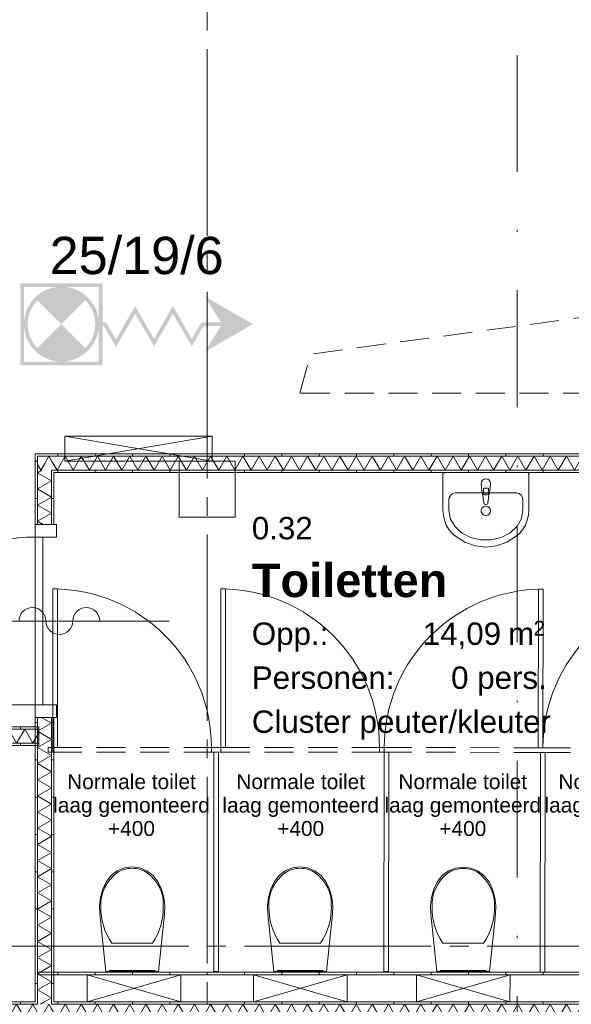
# Model space of a CAD drawing. Header units: millimetres. Extents: x 10 to 584, y 10 to 831.
# Tile 42 of 79: x 212 to 242, y 616 to 669. Entities that reach past the tile are written whole.
import ezdxf
from ezdxf.xclip import XClip

# ---------------------------------------------------------------- set-up
doc = ezdxf.new("R2010")
doc.units = ezdxf.units.MM
doc.header["$MEASUREMENT"] = 0
doc.header["$XCLIPFRAME"] = 0
for name, pattern in [('B0204', [13, 10, -1, 1, -1]), ('B0302', [12.51, 6.26, -3.125, 0, -3.125]), ('B0701', [2.3412, 1.56, -0.7812])]:
    doc.linetypes.add(name, pattern=pattern)
for name, color, linetype in [('22 NC Binnenwanden', 7, 'Continuous'), ('22 NC Binnenwanden Deuren', 7, 'Continuous'), ('22 NC Binnenwanden Doorsnede-arcering', 7, 'Continuous'), ('22 NC Binnenwanden Laagscheidingslijnen', 7, 'Continuous'), ('23 Vloeren', 7, 'Continuous'), ('28 Draagconstructies', 7, 'Continuous'), ('73 Keuken', 7, 'Continuous'), ('74 Sanitair', 7, 'Continuous'), ('A Lijn doorsnede', 7, 'Continuous'), ('A Stramien', 7, 'Continuous'), ('Info Algemeen', 7, 'Continuous'), ('Z Brandcompartimenten PLG', 7, 'Continuous'), ('Z Brandcompartimenten PLG 2D arcering', 7, 'Continuous'), ('Z Ruimtefuncties', 7, 'Continuous')]:
    doc.layers.add(name, color=color, linetype=linetype)
doc.styles.add('GENERATED_STYLE_1', font='txt')
doc.styles.add('GENERATED_STYLE_2', font='txt')
pattern_1 = [(90, (78, 259.1879), (-2, 0), [])]
pattern_2 = [(1e-14, (78, 259.1879), (0, 2), [])]
pattern_3 = [(270, (78, 259.1879), (2, 0), [])]

# ---------------------------------------------------------------- blocks, each defined once
blk = doc.blocks.new('*X298')
at = {"layer": '22 NC Binnenwanden Doorsnede-arcering', "color": 7, "linetype": 'Continuous', "lineweight": 0}
for p, q in [((206.172, 615.33), (205.782, 616.005)), ((206.172, 615.33), (206.605, 616.08)), ((207.038, 615.33), (206.605, 616.08)), ((207.038, 615.33), (207.471, 616.08)), ((207.904, 615.33), (207.471, 616.08)), ((207.904, 615.33), (208.337, 616.08)), ((208.77, 615.33), (208.337, 616.08)), ((208.77, 615.33), (209.203, 616.08)), ((209.636, 615.33), (209.203, 616.08)), ((209.636, 615.33), (210.069, 616.08)), ((210.502, 615.33), (210.069, 616.08)), ((210.502, 615.33), (210.935, 616.08)), ((211.368, 615.33), (210.935, 616.08)), ((211.368, 615.33), (211.801, 616.08)), ((212.234, 615.33), (211.801, 616.08)), ((212.234, 615.33), (212.667, 616.08)), ((212.926, 615.632), (212.667, 616.08))]:
    blk.add_line(p, q, dxfattribs=at)
blk = doc.blocks.new('*X299')
at = {"layer": '22 NC Binnenwanden Doorsnede-arcering', "color": 7, "linetype": 'Continuous', "lineweight": 0}
for p, q in [((213.1, 615.33), (213.533, 616.08)), ((213.676, 615.833), (213.533, 616.08)), ((213.1, 615.33), (212.926, 615.632))]:
    blk.add_line(p, q, dxfattribs=at)
blk = doc.blocks.new('*X300')
at = {"layer": '22 NC Binnenwanden Doorsnede-arcering', "color": 7, "linetype": 'Continuous', "lineweight": 0}
for p, q in [((213.966, 615.33), (214.399, 616.08)), ((214.832, 615.33), (214.399, 616.08)), ((214.832, 615.33), (215.265, 616.08)), ((215.698, 615.33), (215.265, 616.08)), ((215.698, 615.33), (216.131, 616.08)), ((216.564, 615.33), (216.131, 616.08)), ((216.564, 615.33), (216.997, 616.08)), ((217.43, 615.33), (216.997, 616.08)), ((217.43, 615.33), (217.863, 616.08)), ((218.296, 615.33), (217.863, 616.08)), ((218.296, 615.33), (218.729, 616.08)), ((219.162, 615.33), (218.729, 616.08)), ((219.162, 615.33), (219.595, 616.08)), ((220.028, 615.33), (219.595, 616.08)), ((220.028, 615.33), (220.461, 616.08)), ((220.894, 615.33), (220.461, 616.08)), ((220.894, 615.33), (221.327, 616.08)), ((221.76, 615.33), (221.327, 616.08)), ((221.76, 615.33), (222.193, 616.08)), ((222.626, 615.33), (222.193, 616.08)), ((222.626, 615.33), (223.059, 616.08)), ((223.492, 615.33), (223.059, 616.08)), ((223.492, 615.33), (223.925, 616.08)), ((224.358, 615.33), (223.925, 616.08)), ((224.358, 615.33), (224.791, 616.08)), ((225.224, 615.33), (224.791, 616.08)), ((225.224, 615.33), (225.657, 616.08)), ((226.09, 615.33), (225.657, 616.08)), ((226.09, 615.33), (226.523, 616.08)), ((226.956, 615.33), (226.523, 616.08)), ((226.956, 615.33), (227.389, 616.08)), ((227.822, 615.33), (227.389, 616.08)), ((227.822, 615.33), (228.255, 616.08)), ((228.688, 615.33), (228.255, 616.08)), ((228.688, 615.33), (229.121, 616.08)), ((229.554, 615.33), (229.121, 616.08)), ((229.554, 615.33), (229.987, 616.08)), ((230.42, 615.33), (229.987, 616.08)), ((230.42, 615.33), (230.853, 616.08)), ((231.286, 615.33), (230.853, 616.08)), ((231.286, 615.33), (231.719, 616.08)), ((232.152, 615.33), (231.719, 616.08)), ((232.152, 615.33), (232.586, 616.08)), ((233.019, 615.33), (232.586, 616.08)), ((233.019, 615.33), (233.452, 616.08)), ((233.885, 615.33), (233.452, 616.08)), ((233.885, 615.33), (234.318, 616.08)), ((234.751, 615.33), (234.318, 616.08)), ((234.751, 615.33), (235.184, 616.08)), ((235.617, 615.33), (235.184, 616.08)), ((235.617, 615.33), (236.05, 616.08)), ((236.483, 615.33), (236.05, 616.08)), ((236.483, 615.33), (236.916, 616.08)), ((237.349, 615.33), (236.916, 616.08)), ((237.349, 615.33), (237.782, 616.08)), ((238.215, 615.33), (237.782, 616.08)), ((238.215, 615.33), (238.648, 616.08)), ((239.081, 615.33), (238.648, 616.08)), ((239.081, 615.33), (239.514, 616.08)), ((239.947, 615.33), (239.514, 616.08)), ((239.947, 615.33), (240.38, 616.08)), ((240.813, 615.33), (240.38, 616.08)), ((240.813, 615.33), (241.246, 616.08)), ((241.679, 615.33), (241.246, 616.08)), ((241.679, 615.33), (242.112, 616.08)), ((242.545, 615.33), (242.112, 616.08)), ((242.545, 615.33), (242.978, 616.08)), ((243.411, 615.33), (242.978, 616.08)), ((243.411, 615.33), (243.844, 616.08)), ((244.277, 615.33), (243.844, 616.08)), ((244.277, 615.33), (244.71, 616.08)), ((245.143, 615.33), (244.71, 616.08)), ((245.143, 615.33), (245.576, 616.08)), ((246.009, 615.33), (245.576, 616.08)), ((246.009, 615.33), (246.442, 616.08)), ((246.875, 615.33), (246.442, 616.08)), ((246.875, 615.33), (247.308, 616.08)), ((247.741, 615.33), (247.308, 616.08)), ((247.741, 615.33), (248.174, 616.08)), ((248.607, 615.33), (248.174, 616.08)), ((248.607, 615.33), (249.04, 616.08)), ((249.473, 615.33), (249.04, 616.08)), ((249.473, 615.33), (249.906, 616.08)), ((250.339, 615.33), (249.906, 616.08)), ((250.339, 615.33), (250.772, 616.08)), ((251.205, 615.33), (250.772, 616.08)), ((251.205, 615.33), (251.638, 616.08)), ((252.071, 615.33), (251.638, 616.08)), ((252.071, 615.33), (252.504, 616.08)), ((252.937, 615.33), (252.504, 616.08)), ((252.937, 615.33), (253.37, 616.08)), ((253.803, 615.33), (253.37, 616.08)), ((253.803, 615.33), (254.236, 616.08)), ((254.669, 615.33), (254.236, 616.08)), ((254.669, 615.33), (255.102, 616.08)), ((255.535, 615.33), (255.102, 616.08)), ((255.535, 615.33), (255.968, 616.08)), ((256.401, 615.33), (255.968, 616.08)), ((256.401, 615.33), (256.834, 616.08)), ((257.267, 615.33), (256.834, 616.08)), ((257.267, 615.33), (257.7, 616.08)), ((258.133, 615.33), (257.7, 616.08)), ((258.133, 615.33), (258.566, 616.08)), ((258.999, 615.33), (258.566, 616.08)), ((258.999, 615.33), (259.432, 616.08)), ((259.865, 615.33), (259.432, 616.08)), ((259.865, 615.33), (260.298, 616.08)), ((260.731, 615.33), (260.298, 616.08)), ((260.731, 615.33), (261.164, 616.08)), ((261.597, 615.33), (261.164, 616.08)), ((261.597, 615.33), (262.03, 616.08)), ((262.463, 615.33), (262.03, 616.08)), ((262.463, 615.33), (262.896, 616.08)), ((263.329, 615.33), (262.896, 616.08)), ((263.329, 615.33), (263.762, 616.08)), ((264.195, 615.33), (263.762, 616.08)), ((264.195, 615.33), (264.628, 616.08)), ((265.061, 615.33), (264.628, 616.08)), ((265.061, 615.33), (265.494, 616.08)), ((265.927, 615.33), (265.494, 616.08)), ((265.927, 615.33), (266.36, 616.08)), ((266.613, 615.643), (266.36, 616.08)), ((213.966, 615.33), (213.676, 615.833))]:
    blk.add_line(p, q, dxfattribs=at)
blk = doc.blocks.new('*X303')
at = {"layer": '22 NC Binnenwanden Doorsnede-arcering', "color": 7, "linetype": 'Continuous', "lineweight": 0}
blk.add_line((213.081, 616.08), (213.297, 616.205), dxfattribs=at)
blk = doc.blocks.new('*X304')
at = {"layer": '22 NC Binnenwanden Doorsnede-arcering', "color": 7, "linetype": 'Continuous', "lineweight": 0}
for p, q in [((212.926, 644.569), (213.161, 644.705)), ((212.926, 644.569), (213.676, 644.136)), ((212.926, 643.703), (213.676, 644.136)), ((212.926, 643.703), (213.676, 643.27)), ((212.926, 642.837), (213.676, 643.27)), ((212.926, 642.837), (213.676, 642.404)), ((212.926, 641.971), (213.676, 642.404)), ((212.926, 641.971), (213.231, 641.795))]:
    blk.add_line(p, q, dxfattribs=at)
blk = doc.blocks.new('*X305')
at = {"layer": '22 NC Binnenwanden Doorsnede-arcering', "color": 7, "linetype": 'Continuous', "lineweight": 0}
for p, q in [((213.14, 631.455), (213.676, 631.146)), ((212.926, 630.713), (213.676, 631.146)), ((212.926, 630.713), (213.676, 630.28)), ((212.926, 629.847), (213.676, 630.28)), ((212.926, 629.847), (213.676, 629.414)), ((212.926, 628.981), (213.676, 629.414)), ((212.926, 628.981), (213.676, 628.548)), ((212.926, 628.115), (213.676, 628.548)), ((212.926, 628.115), (213.676, 627.682)), ((212.926, 627.249), (213.676, 627.682)), ((212.926, 627.249), (213.676, 626.816)), ((212.926, 626.383), (213.676, 626.816)), ((212.926, 626.383), (213.676, 625.95)), ((212.926, 625.517), (213.676, 625.95)), ((212.926, 625.517), (213.676, 625.084)), ((212.926, 624.651), (213.676, 625.084)), ((212.926, 624.651), (213.676, 624.218)), ((212.926, 623.785), (213.676, 624.218)), ((212.926, 623.785), (213.676, 623.352)), ((212.926, 622.919), (213.676, 623.352)), ((212.926, 622.919), (213.676, 622.486)), ((212.926, 622.053), (213.676, 622.486)), ((212.926, 622.053), (213.676, 621.62)), ((212.926, 621.187), (213.676, 621.62)), ((212.926, 621.187), (213.676, 620.754)), ((212.926, 620.32), (213.676, 620.754)), ((212.926, 620.32), (213.676, 619.887)), ((212.926, 619.454), (213.676, 619.887)), ((212.926, 619.454), (213.676, 619.021)), ((212.926, 618.588), (213.676, 619.021)), ((212.926, 618.588), (213.676, 618.155)), ((212.926, 617.722), (213.676, 618.155)), ((212.926, 617.722), (213.676, 617.289)), ((212.926, 616.856), (213.676, 617.289)), ((212.926, 616.856), (213.676, 616.423)), ((213.297, 616.205), (213.676, 616.423))]:
    blk.add_line(p, q, dxfattribs=at)
blk = doc.blocks.new('*X358')
at = {"layer": '22 NC Binnenwanden Doorsnede-arcering', "color": 7, "linetype": 'Continuous', "lineweight": 0}
for p, q in [((210.502, 630.83), (210.069, 630.08)), ((210.502, 630.83), (210.935, 630.08)), ((211.368, 630.83), (210.935, 630.08)), ((211.368, 630.83), (211.801, 630.08)), ((212.234, 630.83), (211.801, 630.08)), ((212.234, 630.83), (212.667, 630.08)), ((209.805, 630.537), (210.069, 630.08)), ((212.988, 630.636), (212.667, 630.08))]:
    blk.add_line(p, q, dxfattribs=at)
blk = doc.blocks.new('*X544')
at = {"layer": '22 NC Binnenwanden Doorsnede-arcering', "color": 7, "linetype": 'Continuous', "lineweight": 0}
for q in [(212.926, 645.007), (213.311, 645.07)]:
    blk.add_line((213.1, 644.705), q, dxfattribs=at)
blk = doc.blocks.new('*X545')
at = {"layer": '22 NC Binnenwanden Doorsnede-arcering', "color": 7, "linetype": 'Continuous', "lineweight": 0}
for p in [(213.311, 645.07), (213.676, 645.208)]:
    blk.add_line(p, (213.533, 645.455), dxfattribs=at)
blk = doc.blocks.new('*X546')
at = {"layer": '22 NC Binnenwanden Doorsnede-arcering', "color": 7, "linetype": 'Continuous', "lineweight": 0}
for p, q in [((213.966, 644.705), (213.676, 645.208)), ((213.966, 644.705), (214.399, 645.455)), ((214.832, 644.705), (214.399, 645.455)), ((214.832, 644.705), (215.265, 645.455)), ((215.698, 644.705), (215.265, 645.455)), ((215.698, 644.705), (216.131, 645.455)), ((216.564, 644.705), (216.131, 645.455)), ((216.564, 644.705), (216.997, 645.455)), ((217.43, 644.705), (216.997, 645.455)), ((217.43, 644.705), (217.863, 645.455)), ((218.296, 644.705), (217.863, 645.455)), ((218.296, 644.705), (218.729, 645.455)), ((219.162, 644.705), (218.729, 645.455)), ((219.162, 644.705), (219.595, 645.455)), ((220.028, 644.705), (219.595, 645.455)), ((220.028, 644.705), (220.461, 645.455)), ((220.894, 644.705), (220.461, 645.455)), ((220.894, 644.705), (221.327, 645.455)), ((221.76, 644.705), (221.327, 645.455)), ((221.76, 644.705), (222.193, 645.455)), ((222.626, 644.705), (222.193, 645.455)), ((222.626, 644.705), (223.059, 645.455)), ((223.492, 644.705), (223.059, 645.455)), ((223.492, 644.705), (223.925, 645.455)), ((224.358, 644.705), (223.925, 645.455)), ((224.358, 644.705), (224.791, 645.455)), ((225.224, 644.705), (224.791, 645.455)), ((225.224, 644.705), (225.657, 645.455)), ((226.09, 644.705), (225.657, 645.455)), ((226.09, 644.705), (226.523, 645.455)), ((226.956, 644.705), (226.523, 645.455)), ((226.956, 644.705), (227.389, 645.455)), ((227.822, 644.705), (227.389, 645.455)), ((227.822, 644.705), (228.255, 645.455)), ((228.688, 644.705), (228.255, 645.455)), ((228.688, 644.705), (229.121, 645.455)), ((229.554, 644.705), (229.121, 645.455)), ((229.554, 644.705), (229.987, 645.455)), ((230.42, 644.705), (229.987, 645.455)), ((230.42, 644.705), (230.853, 645.455)), ((231.286, 644.705), (230.853, 645.455)), ((231.286, 644.705), (231.719, 645.455)), ((232.152, 644.705), (231.719, 645.455)), ((232.152, 644.705), (232.586, 645.455)), ((233.019, 644.705), (232.586, 645.455)), ((233.019, 644.705), (233.452, 645.455)), ((233.885, 644.705), (233.452, 645.455)), ((233.885, 644.705), (234.318, 645.455)), ((234.751, 644.705), (234.318, 645.455)), ((234.751, 644.705), (235.184, 645.455)), ((235.617, 644.705), (235.184, 645.455)), ((235.617, 644.705), (236.05, 645.455)), ((236.483, 644.705), (236.05, 645.455)), ((236.483, 644.705), (236.916, 645.455)), ((237.349, 644.705), (236.916, 645.455)), ((237.349, 644.705), (237.782, 645.455)), ((238.215, 644.705), (237.782, 645.455)), ((238.215, 644.705), (238.648, 645.455)), ((239.081, 644.705), (238.648, 645.455)), ((239.081, 644.705), (239.514, 645.455)), ((239.947, 644.705), (239.514, 645.455)), ((239.947, 644.705), (240.38, 645.455)), ((240.813, 644.705), (240.38, 645.455)), ((240.813, 644.705), (241.246, 645.455)), ((241.679, 644.705), (241.246, 645.455)), ((241.679, 644.705), (242.112, 645.455)), ((242.545, 644.705), (242.112, 645.455)), ((242.545, 644.705), (242.978, 645.455)), ((243.411, 644.705), (242.978, 645.455)), ((243.411, 644.705), (243.844, 645.455)), ((244.277, 644.705), (243.844, 645.455)), ((244.277, 644.705), (244.71, 645.455)), ((245.143, 644.705), (244.71, 645.455)), ((245.143, 644.705), (245.576, 645.455)), ((246.009, 644.705), (245.576, 645.455)), ((246.009, 644.705), (246.442, 645.455)), ((246.875, 644.705), (246.442, 645.455)), ((246.875, 644.705), (247.308, 645.455)), ((247.741, 644.705), (247.308, 645.455)), ((247.741, 644.705), (248.174, 645.455)), ((248.607, 644.705), (248.174, 645.455)), ((248.607, 644.705), (249.04, 645.455)), ((249.473, 644.705), (249.04, 645.455)), ((249.473, 644.705), (249.906, 645.455)), ((250.339, 644.705), (249.906, 645.455)), ((250.339, 644.705), (250.772, 645.455)), ((251.205, 644.705), (250.772, 645.455)), ((251.205, 644.705), (251.638, 645.455)), ((252.071, 644.705), (251.638, 645.455)), ((252.071, 644.705), (252.504, 645.455)), ((252.937, 644.705), (252.504, 645.455)), ((252.937, 644.705), (253.37, 645.455)), ((253.803, 644.705), (253.37, 645.455)), ((253.803, 644.705), (254.236, 645.455)), ((254.669, 644.705), (254.236, 645.455)), ((254.669, 644.705), (255.102, 645.455)), ((255.535, 644.705), (255.102, 645.455)), ((255.535, 644.705), (255.968, 645.455)), ((256.401, 644.705), (255.968, 645.455)), ((256.401, 644.705), (256.834, 645.455)), ((257.267, 644.705), (256.834, 645.455)), ((257.267, 644.705), (257.7, 645.455)), ((258.133, 644.705), (257.7, 645.455)), ((258.133, 644.705), (258.566, 645.455)), ((258.999, 644.705), (258.566, 645.455)), ((258.999, 644.705), (259.432, 645.455)), ((259.865, 644.705), (259.432, 645.455)), ((259.865, 644.705), (260.298, 645.455)), ((260.731, 644.705), (260.298, 645.455)), ((260.731, 644.705), (261.164, 645.455)), ((261.597, 644.705), (261.164, 645.455)), ((261.597, 644.705), (262.03, 645.455)), ((262.463, 644.705), (262.03, 645.455)), ((262.463, 644.705), (262.896, 645.455)), ((263.329, 644.705), (262.896, 645.455)), ((263.329, 644.705), (263.762, 645.455)), ((264.195, 644.705), (263.762, 645.455)), ((264.195, 644.705), (264.628, 645.455)), ((265.061, 644.705), (264.628, 645.455)), ((265.061, 644.705), (265.494, 645.455)), ((265.927, 644.705), (265.494, 645.455)), ((265.927, 644.705), (266.36, 645.455)), ((266.613, 645.018), (266.36, 645.455))]:
    blk.add_line(p, q, dxfattribs=at)
blk = doc.blocks.new('Drawing_2_2', base_point=(78, 259.188))
at = {"layer": '22 NC Binnenwanden Doorsnede-arcering', "linetype": 'Continuous', "lineweight": 0, "true_color": 0x000000}
h = blk.add_hatch(dxfattribs=at)
h.set_pattern_fill('930_Lijnen_vert_200_0002', color=18, style=0, pattern_type=2)
h.set_pattern_definition(pattern_1)
h.paths.add_polyline_path([(212.801, 645.455), (212.926, 645.455), (212.801, 645.58)])
h = blk.add_hatch(dxfattribs=at)
h.set_pattern_fill('930_Lijnen_vert_200_0002', color=18, style=0, pattern_type=2)
h.set_pattern_definition(pattern_1)
h.paths.add_polyline_path([(212.801, 645.58), (212.926, 645.455), (212.926, 645.58)])
h = blk.add_hatch(dxfattribs=at)
h.set_pattern_fill('930_Lijnen_vert_200_0002', color=18, style=0, pattern_type=2)
h.set_pattern_definition(pattern_1)
h.paths.add_polyline_path([(212.926, 645.58), (212.926, 645.455), (281.813, 645.455), (281.813, 645.58)])
h = blk.add_hatch(dxfattribs=at)
h.set_pattern_fill('930_Lijnen_vert_200_0002', color=18, style=0, pattern_type=2)
h.set_pattern_definition(pattern_2)
h.paths.add_polyline_path([(212.801, 645.455), (212.801, 641.795), (212.926, 641.795), (212.926, 645.455)])
h = blk.add_hatch(dxfattribs=at)
h.set_pattern_fill('930_Lijnen_vert_200_0002', color=18, style=0, pattern_type=2)
h.set_pattern_definition(pattern_1)
h.paths.add_polyline_path([(213.801, 644.58), (213.676, 644.705), (213.676, 644.58)])
h = blk.add_hatch(dxfattribs=at)
h.set_pattern_fill('930_Lijnen_vert_200_0002', color=18, style=0, pattern_type=2)
h.set_pattern_definition(pattern_1)
h.paths.add_polyline_path([(213.676, 644.705), (213.801, 644.58), (213.801, 644.705)])
h = blk.add_hatch(dxfattribs=at)
h.set_pattern_fill('930_Lijnen_vert_200_0002', color=18, style=0, pattern_type=2)
h.set_pattern_definition(pattern_2)
h.paths.add_polyline_path([(213.801, 644.58), (213.676, 644.58), (213.676, 641.795), (213.801, 641.795)])
h = blk.add_hatch(dxfattribs=at)
h.set_pattern_fill('930_Lijnen_vert_200_0002', color=18, style=0, pattern_type=2)
h.set_pattern_definition(pattern_1)
h.paths.add_polyline_path([(266.488, 644.705), (213.801, 644.705), (213.801, 644.58), (266.488, 644.58)])
h = blk.add_hatch(dxfattribs=at)
h.set_pattern_fill('930_Lijnen_vert_200_0002', color=18, style=0, pattern_type=2)
h.set_pattern_definition(pattern_2)
h.paths.add_polyline_path([(212.801, 616.205), (212.926, 616.205), (212.926, 631.455), (212.801, 631.455)])
h = blk.add_hatch(dxfattribs=at)
h.set_pattern_fill('930_Lijnen_vert_200_0002', color=18, style=0, pattern_type=2)
h.set_pattern_definition(pattern_2)
h.paths.add_polyline_path([(213.676, 631.455), (213.676, 616.205), (213.801, 616.205), (213.801, 631.455)])
h = blk.add_hatch(dxfattribs=at)
h.set_pattern_fill('930_Lijnen_vert_200_0002', color=18, style=0, pattern_type=2)
h.set_pattern_definition(pattern_3)
h.paths.add_polyline_path([(212.988, 630.955), (209.917, 630.955), (209.884, 630.83), (212.988, 630.83)])
h = blk.add_hatch(dxfattribs=at)
h.set_pattern_fill('930_Lijnen_vert_200_0002', color=18, style=0, pattern_type=2)
h.set_pattern_definition(pattern_3)
h.paths.add_polyline_path([(212.988, 630.08), (209.683, 630.08), (209.649, 629.955), (212.988, 629.955)])
h = blk.add_hatch(dxfattribs=at)
h.set_pattern_fill('930_Lijnen_vert_200_0002', color=18, style=0, pattern_type=2)
h.set_pattern_definition(pattern_1)
h.paths.add_polyline_path([(266.488, 617.805), (212.988, 617.805), (212.988, 617.655), (266.488, 617.655)])
h = blk.add_hatch(dxfattribs=at)
h.set_pattern_fill('930_Lijnen_vert_200_0002', color=18, style=0, pattern_type=2)
h.set_pattern_definition(pattern_1)
h.paths.add_polyline_path([(212.801, 616.205), (205.965, 616.205), (205.931, 616.08), (212.801, 616.08)])
h = blk.add_hatch(dxfattribs=at)
h.set_pattern_fill('930_Lijnen_vert_200_0002', color=18, style=0, pattern_type=2)
h.set_pattern_definition(pattern_1)
h.paths.add_polyline_path([(212.926, 616.205), (212.801, 616.205), (212.801, 616.08), (212.926, 616.08)])
h = blk.add_hatch(dxfattribs=at)
h.set_pattern_fill('930_Lijnen_vert_200_0002', color=18, style=0, pattern_type=2)
h.set_pattern_definition(pattern_1)
h.paths.add_polyline_path([(213.801, 616.205), (213.676, 616.205), (213.676, 616.08), (213.801, 616.08)])
h = blk.add_hatch(dxfattribs=at)
h.set_pattern_fill('930_Lijnen_vert_200_0002', color=18, style=0, pattern_type=2)
h.set_pattern_definition(pattern_1)
h.paths.add_polyline_path([(266.488, 616.205), (213.801, 616.205), (213.801, 616.08), (266.488, 616.08)])
at = {"layer": 'Z Brandcompartimenten PLG 2D arcering', "linetype": 'Continuous', "lineweight": 0, "true_color": 0x000000}
h = blk.add_hatch(color=18, dxfattribs=at)
h.paths.add_polyline_path([(216.404, 654.729), (212.004, 654.729), (212.004, 650.329), (216.404, 650.329)])
h.paths.add_polyline_path([(216.204, 650.529), (212.204, 650.529), (212.204, 654.529), (216.204, 654.529)], flags=0)
h = blk.add_hatch(color=18, dxfattribs=at)
h.paths.add_polyline_path([(216.21, 652.638, 40.148234), (216.21, 652.438), (216.474, 652.438), (217.121, 651.319), (218.15, 653.101), (219.162, 651.349), (220.174, 653.101), (221.185, 651.349), (221.814, 652.438), (222.747, 652.438), (221.874, 651.049), (224.452, 652.538), (221.874, 654.027), (222.747, 652.638), (221.699, 652.638), (221.185, 651.749), (220.174, 653.501), (219.162, 651.749), (218.15, 653.501), (217.121, 651.719), (216.59, 652.638)])
h.paths.add_polyline_path([(212.925, 651.259, -0.414214), (212.925, 653.817), (214.204, 652.538)], flags=0)
h.paths.add_polyline_path([(214.204, 652.538), (215.483, 653.817, -0.414214), (215.483, 651.259)], flags=0)
at = {"layer": '22 NC Binnenwanden', "color": 1, "linetype": 'Continuous', "lineweight": 0}
for p, q in [((212.801, 641.795), (212.926, 641.795)), ((212.926, 641.795), (213.676, 641.795)), ((213.676, 641.795), (213.801, 641.795)), ((212.801, 631.455), (212.926, 631.455)), ((212.926, 631.455), (213.676, 631.455)), ((213.676, 631.455), (213.801, 631.455))]:
    blk.add_line(p, q, dxfattribs=at)
at = {"layer": '22 NC Binnenwanden', "color": 1, "linetype": 'Continuous', "lineweight": 0, "flags": 128}
for points in [[(212.801, 645.58), (212.801, 645.455)], [(281.813, 645.58), (212.801, 645.58)], [(212.801, 645.455), (212.801, 641.795)], [(213.801, 641.795), (213.801, 644.58)], [(213.801, 644.58), (266.488, 644.58)], [(212.801, 631.455), (212.801, 616.205)], [(213.801, 616.205), (213.801, 631.455)], [(212.988, 630.955), (209.917, 630.955)], [(212.988, 630.955), (212.988, 630.83)], [(212.988, 630.83), (212.988, 630.08)], [(209.649, 629.955), (212.988, 629.955)], [(212.988, 630.08), (212.988, 629.955)], [(212.988, 617.655), (212.988, 617.805)], [(212.801, 616.205), (205.965, 616.205)], [(266.488, 616.205), (213.801, 616.205)]]:
    blk.add_lwpolyline(points, dxfattribs=at)
at = {"layer": '22 NC Binnenwanden', "color": 9, "linetype": 'Continuous', "lineweight": 0, "flags": 128}
for points in [[(266.488, 617.805), (212.988, 617.805)], [(212.988, 617.655), (266.488, 617.655)]]:
    blk.add_lwpolyline(points, dxfattribs=at)
at = {"layer": '22 NC Binnenwanden Deuren', "color": 1, "linetype": 'Continuous', "lineweight": 0}
for p, q in [((212.801, 641.125), (212.801, 641.795)), ((212.801, 641.795), (213.941, 641.795)), ((212.801, 641.795), (212.926, 641.795)), ((212.801, 641.795), (212.926, 641.795)), ((212.926, 641.795), (213.676, 641.795)), ((212.926, 641.795), (213.676, 641.795)), ((213.676, 641.795), (213.801, 641.795)), ((213.676, 641.795), (213.801, 641.795)), ((213.941, 641.795), (213.941, 641.125)), ((213.941, 641.125), (212.801, 641.125)), ((212.801, 641.125), (212.801, 632.125)), ((213.201, 641.125), (212.801, 641.125)), ((213.201, 632.125), (213.201, 641.125)), ((219.971, 636.625), (206.771, 636.625)), ((212.801, 632.125), (203.801, 632.125)), ((212.801, 631.455), (212.801, 632.125)), ((212.801, 632.125), (213.941, 632.125)), ((212.801, 632.125), (213.201, 632.125)), ((213.941, 632.125), (213.941, 631.455)), ((213.941, 631.455), (212.801, 631.455)), ((212.801, 631.455), (212.926, 631.455)), ((212.801, 631.455), (212.926, 631.455)), ((212.926, 631.455), (213.676, 631.455)), ((212.926, 631.455), (213.676, 631.455)), ((213.676, 631.455), (213.801, 631.455)), ((213.676, 631.455), (213.801, 631.455))]:
    blk.add_line(p, q, dxfattribs=at)
for centre, radius, start, end in [((212.801, 632.125), 9, 90, 180), ((212.651, 636.625), 0.72, 0, 180), ((215.531, 636.625), 0.72, 0, 180), ((214.091, 636.625), 0.72, 180, 0)]:
    blk.add_arc(centre, radius, start, end, dxfattribs=at)
at = {"layer": '22 NC Binnenwanden Laagscheidingslijnen', "color": 9, "linetype": 'Continuous', "lineweight": 0}
for p, q in [((212.926, 645.455), (212.926, 644.705)), ((212.926, 645.455), (212.926, 644.705)), ((212.926, 645.455), (281.813, 645.455)), ((212.926, 644.705), (212.926, 641.795)), ((213.676, 644.705), (213.676, 644.58)), ((213.676, 644.705), (213.676, 644.58)), ((213.676, 644.705), (266.613, 644.705)), ((213.676, 644.58), (213.676, 641.795)), ((212.926, 631.455), (212.926, 616.205)), ((213.676, 631.455), (213.676, 616.205)), ((212.988, 630.83), (209.884, 630.83)), ((212.988, 630.08), (209.683, 630.08)), ((205.931, 616.08), (212.801, 616.08)), ((212.801, 616.08), (212.926, 616.08)), ((212.926, 616.205), (212.926, 616.08)), ((212.926, 616.205), (212.926, 616.08)), ((213.676, 616.08), (213.676, 616.205)), ((213.676, 616.08), (213.676, 616.205)), ((213.676, 616.08), (213.801, 616.08)), ((213.801, 616.08), (266.488, 616.08))]:
    blk.add_line(p, q, dxfattribs=at)
at = {"layer": '23 Vloeren', "color": 1, "linetype": 'B0701', "lineweight": 0, "flags": 128}
blk.add_lwpolyline([(226.976, 648.83), (227.539, 650.932), (287.571, 659.063), (288.957, 648.83)], close=True, dxfattribs=at)
at = {"layer": '28 Draagconstructies', "color": 3, "linetype": 'Continuous', "lineweight": 0, "flags": 128}
blk.add_lwpolyline([(220.5, 642.188), (223.5, 642.188), (223.5, 645.188), (220.5, 645.188)], close=True, dxfattribs=at)
at = {"layer": '74 Sanitair', "color": 1, "linetype": 'Continuous', "lineweight": 0}
for p, q in [((235.299, 643.497), (238.575, 643.497)), ((236.801, 643.599), (236.801, 643.748)), ((236.801, 643.748), (237.073, 643.748)), ((237.073, 643.748), (237.073, 643.599)), ((234.951, 643.08), (234.951, 642.58)), ((238.923, 642.58), (238.923, 643.08)), ((234.951, 642.58), (235.031, 642.122)), ((238.843, 642.122), (238.923, 642.58)), ((235.031, 642.122), (235.266, 641.701)), ((238.608, 641.701), (238.843, 642.122)), ((235.266, 641.701), (235.636, 641.352)), ((235.636, 641.352), (236.112, 641.102)), ((237.762, 641.102), (238.238, 641.352)), ((238.238, 641.352), (238.608, 641.701)), ((236.112, 641.102), (236.654, 640.972)), ((236.654, 640.972), (237.22, 640.972)), ((237.22, 640.972), (237.762, 641.102)), ((222.238, 629.595), (222.238, 629.845)), ((222.238, 629.845), (222.488, 629.845)), ((222.488, 629.845), (222.738, 629.845)), ((222.738, 629.845), (222.738, 629.595)), ((222.488, 629.595), (222.238, 629.595)), ((222.738, 629.595), (222.488, 629.595)), ((217.988, 619.359), (216.898, 619.359)), ((219.077, 619.359), (217.988, 619.359)), ((226.988, 619.359), (225.898, 619.359)), ((228.077, 619.359), (226.988, 619.359)), ((234.631, 619.354), (235.72, 619.352)), ((235.72, 619.352), (236.81, 619.351)), ((215.574, 617.656), (220.589, 616.205)), ((215.574, 616.206), (220.589, 617.655)), ((224.491, 617.656), (229.506, 616.205)), ((224.491, 616.206), (229.506, 617.655)), ((233.212, 616.206), (238.228, 617.655)), ((233.213, 617.656), (238.227, 616.205))]:
    blk.add_line(p, q, dxfattribs=at)
at = {"layer": '74 Sanitair', "color": 2, "linetype": 'B0701', "lineweight": 0}
for p, q in [((213.738, 629.845), (222.238, 629.845)), ((222.738, 629.845), (231.238, 629.845)), ((239.988, 629.831), (231.488, 629.845)), ((248.488, 629.817), (239.988, 629.831)), ((213.738, 629.595), (222.238, 629.595)), ((222.738, 629.595), (231.238, 629.595)), ((239.987, 629.581), (231.487, 629.595)), ((248.487, 629.567), (239.987, 629.581))]:
    blk.add_line(p, q, dxfattribs=at)
at = {"layer": '74 Sanitair', "color": 1, "linetype": 'Continuous', "lineweight": 0, "flags": 128}
for points in [[(239.237, 642.58), (239.237, 644.497), (239.236, 644.511), (239.233, 644.525), (239.228, 644.538), (239.221, 644.55), (239.212, 644.561), (239.202, 644.569), (239.191, 644.575), (239.179, 644.579), (239.167, 644.58), (236.937, 644.58), (234.707, 644.58), (234.695, 644.579), (234.683, 644.575), (234.672, 644.569), (234.662, 644.561), (234.653, 644.55), (234.646, 644.538), (234.641, 644.525), (234.638, 644.511), (234.637, 644.497), (234.637, 642.58), (234.658, 642.298), (234.718, 642.024), (234.817, 641.766), (234.952, 641.533), (235.118, 641.331), (235.311, 641.166), (235.817, 640.845), (236.366, 640.647), (236.937, 640.58), (237.508, 640.647), (238.057, 640.845), (238.563, 641.166), (238.756, 641.331), (238.922, 641.533), (239.057, 641.766), (239.156, 642.024), (239.217, 642.298)], [(213.738, 629.845), (213.738, 629.595), (213.488, 629.595), (213.488, 629.845)], [(231.488, 629.845), (231.488, 629.595), (231.238, 629.595), (231.238, 629.845)], [(222.613, 617.845), (222.363, 617.845), (222.363, 629.595), (222.613, 629.595)], [(231.468, 617.845), (231.718, 617.845), (231.737, 629.595), (231.487, 629.595)], [(239.843, 617.805), (240.093, 617.805), (240.112, 629.581), (239.862, 629.581)], [(216.294, 621.813), (216.418, 622.248), (216.608, 622.659), (216.864, 622.984), (217.194, 623.234), (217.577, 623.391), (217.988, 623.445), (218.398, 623.391), (218.781, 623.234), (219.112, 622.984), (219.368, 622.659), (219.558, 622.248), (219.682, 621.813), (219.737, 621.363), (219.721, 620.911), (219.398, 617.845), (216.578, 617.845), (216.254, 620.911), (216.239, 621.363)], [(225.294, 621.813), (225.418, 622.248), (225.608, 622.659), (225.864, 622.984), (226.194, 623.234), (226.577, 623.391), (226.988, 623.445), (227.398, 623.391), (227.781, 623.234), (228.112, 622.984), (228.368, 622.659), (228.558, 622.248), (228.682, 621.813), (228.737, 621.363), (228.721, 620.911), (228.398, 617.845), (225.578, 617.845), (225.254, 620.911), (225.239, 621.363)], [(237.419, 621.803), (237.295, 622.238), (237.106, 622.649), (236.85, 622.975), (236.52, 623.225), (236.138, 623.383), (235.727, 623.438), (235.317, 623.385), (234.933, 623.228), (234.602, 622.979), (234.346, 622.654), (234.155, 622.244), (234.03, 621.809), (233.975, 621.359), (233.99, 620.907), (234.308, 617.841), (237.128, 617.836), (237.457, 620.901), (237.473, 621.354)], [(215.574, 616.206), (220.589, 616.205), (220.589, 617.655), (215.574, 617.656)], [(219.218, 617.845), (216.758, 617.845), (216.758, 617.895), (219.218, 617.895)], [(224.491, 616.206), (229.506, 616.205), (229.506, 617.655), (224.491, 617.656)], [(228.218, 617.845), (225.758, 617.845), (225.758, 617.895), (228.218, 617.895)], [(233.212, 616.206), (238.227, 616.205), (238.228, 617.655), (233.213, 617.656)], [(234.488, 617.84), (236.948, 617.836), (236.948, 617.886), (234.488, 617.89)]]:
    blk.add_lwpolyline(points, close=True, dxfattribs=at)
blk.add_lwpolyline([(236.687, 643.997), (236.727, 643.577, 0.12102), (236.76, 643.482), (236.826, 642.953, 0.882566), (237.048, 642.953), (237.114, 643.482, 0.12102), (237.147, 643.577), (237.187, 643.997, 1)], format="xyb", close=True, dxfattribs=at)
at = {"layer": '74 Sanitair', "color": 2, "linetype": 'Continuous', "lineweight": 0, "flags": 128}
for points in [[(213.738, 629.845), (213.738, 638.345), (213.988, 638.345), (213.988, 629.845)], [(222.738, 629.845), (222.738, 638.345), (222.988, 638.345), (222.988, 629.845)], [(239.988, 629.831), (240.002, 638.331), (239.752, 638.332), (239.738, 629.832)]]:
    blk.add_lwpolyline(points, close=True, dxfattribs=at)
at = {"layer": '74 Sanitair', "color": 1, "linetype": 'Continuous', "lineweight": 0}
blk.add_circle((236.937, 642.538), 0.25, dxfattribs=at)
for centre, radius, start, end in [((236.937, 643.596), 0.211, 212.771, 327.229), ((236.937, 643.599), 0.136, 180, 0)]:
    blk.add_arc(centre, radius, start, end, dxfattribs=at)
at = {"layer": '74 Sanitair', "color": 2, "linetype": 'Continuous', "lineweight": 0}
for centre, start, end in [((213.738, 629.845), 0, 90), ((222.738, 629.845), 0, 90), ((239.988, 629.831), 89.9055, 179.9055), ((248.488, 629.817), 89.9055, 179.9055)]:
    blk.add_arc(centre, 8.5, start, end, dxfattribs=at)
at = {"layer": '74 Sanitair', "color": 1, "linetype": 'Continuous', "lineweight": 0}
for centre, major_axis, ratio, start_param, end_param in [((235.299, 643.08), (0, 0.417), 0.836364, 0, 1.570796), ((238.575, 643.08), (0, 0.417), 0.836364, 4.712389, 6.283185), ((217.996, 622.157), (1.385, 0), 0.875546, 1.576657, 2.203301), ((217.98, 622.157), (1.385, 0), 0.875546, 0.938292, 1.564935), ((226.996, 622.157), (1.385, 0), 0.875546, 1.576657, 2.203301), ((226.98, 622.157), (1.385, 0), 0.875546, 0.938292, 1.564935), ((235.733, 622.15), (-1.385, 0.002), 0.875546, 4.71825, 5.344894), ((235.717, 622.15), (-1.385, 0.002), 0.875546, 4.079884, 4.706528), ((218.882, 621.453), (2.569, 0), 0.875546, 2.296735, 3.197324), ((217.093, 621.453), (2.569, 0), 0.875546, 6.227458, 7.128046), ((227.882, 621.453), (2.569, 0), 0.875546, 2.296735, 3.197324), ((226.093, 621.453), (2.569, 0), 0.875546, 6.227458, 7.128046), ((236.619, 621.444), (-2.569, 0.004), 0.875546, 5.438324, 6.338913), ((234.829, 621.447), (-2.569, 0.004), 0.875546, 3.085861, 3.98645), ((220.569, 621.24), (4.253, 0), 0.875546, 3.117977, 3.670997), ((215.407, 621.24), (4.253, 0), 0.875546, 5.753783, 6.306803), ((229.569, 621.24), (4.253, 0), 0.875546, 3.117977, 3.670997), ((224.407, 621.24), (4.253, 0), 0.875546, 5.753783, 6.306803), ((238.305, 621.228), (-4.252, 0.007), 0.875546, 6.259567, 6.812588), ((233.143, 621.237), (-4.252, 0.007), 0.875546, 2.612188, 3.165208)]:
    blk.add_ellipse(centre, major_axis=major_axis, ratio=ratio, start_param=start_param, end_param=end_param, dxfattribs=at)
at = {"layer": 'A Lijn doorsnede', "color": 9, "linetype": 'B0302', "lineweight": 0}
blk.add_line((238.611, 231.965), (238.611, 783.133), dxfattribs=at)
at = {"layer": 'A Stramien', "color": 9, "linetype": 'B0204', "lineweight": 0}
for p, q in [((222, 784.271), (222, 233.204)), ((68, 619.188), (520.556, 619.188))]:
    blk.add_line(p, q, dxfattribs=at)
at = {"layer": 'Z Brandcompartimenten PLG', "color": 1, "linetype": 'Continuous', "lineweight": 0}
for p, q in [((222.278, 646.538), (214.378, 645.188)), ((214.378, 646.538), (222.278, 645.188))]:
    blk.add_line(p, q, dxfattribs=at)
at = {"layer": 'Z Brandcompartimenten PLG', "color": 1, "linetype": 'Continuous', "lineweight": 0, "flags": 128}
blk.add_lwpolyline([(214.378, 646.538), (222.278, 646.538), (222.278, 645.188), (214.378, 645.188)], close=True, dxfattribs=at)
at = {"layer": '73 Keuken', "color": 4, "linetype": 'Continuous', "lineweight": 0}
for name in ['*X544', '*X545', '*X546', '*X304', '*X305', '*X358', '*X298', '*X299', '*X303', '*X300']:
    blk.add_blockref(name, (0, 0), dxfattribs=at)
at = {"layer": 'Info Algemeen', "color": 2, "linetype": 'Continuous', "lineweight": 0, "char_height": 0.8, "width": 8.86238, "attachment_point": 8, "line_spacing_factor": 0.941574, "style": 'GENERATED_STYLE_1'}
for insert in [(217.954, 625.093), (227.016, 625.093), (235.699, 625.093), (244.269, 625.093)]:
    blk.add_mtext('\\A1;{\\pqc;\\fArial|b0|i0|c0|p38;Normale \\fArial|b0|i0|c0|p38;toilet\\P\\pqc;\\fArial|b0|i0|c0|p38;laag gemonteerd +400}', dxfattribs=dict(at, insert=insert))
at = {"layer": 'Z Brandcompartimenten PLG', "color": 2, "linetype": 'Continuous', "lineweight": 0, "insert": (222.891, 655.191), "char_height": 2, "attachment_point": 9, "style": 'GENERATED_STYLE_1'}
blk.add_mtext('\\A1;{\\pqr;\\fArial|b0|i0|c0|p38;25/19/6}', dxfattribs=at)
at = {"layer": 'Z Ruimtefuncties', "color": 2, "linetype": 'Continuous', "lineweight": 0, "attachment_point": 1}
for s, insert, char_height, style in [('\\A1;{\\pql;\\pt0;\\fArial|b0|i0|c0|p38;0.32}', (224.399, 642.202), 1.2, 'GENERATED_STYLE_1'), ('\\A1;{\\pql;\\pt0;\\fArial|b1|i0|c0|p38;Toiletten}', (224.399, 639.708), 1.8, 'GENERATED_STYLE_2'), ('\\A1;{\\pql;\\pt0;\\fArial|b0|i0|c0|p38;Opp.: }', (224.399, 636.545), 1.2, 'GENERATED_STYLE_1'), ('\\A1;{\\pql;\\fArial|b0|i0|c0|p38;14,09}', (233.556, 636.545), 1.2, 'GENERATED_STYLE_1'), ('\\A1;{\\pql;\\fArial|b0|i0|c0|p38;2}', (239.492, 636.636), 0.8, 'GENERATED_STYLE_1'), ('\\A1;{\\pql;\\fArial|b0|i0|c0|p38; m}', (237.66, 636.545), 1.2, 'GENERATED_STYLE_1'), ('\\A1;{\\pql;\\pt0;\\fArial|b0|i0|c0|p38;Personen: }', (224.399, 634.188), 1.2, 'GENERATED_STYLE_1'), ('\\A1;{\\pql;\\pt0;\\fArial|b0|i0|c0|p38;0 pers.}', (235.074, 634.188), 1.2, 'GENERATED_STYLE_1'), ('\\A1;{\\pql;\\pt0;\\fArial|b0|i0|c0|p38;Cluster peuter/kleuter}', (224.399, 631.83), 1.2, 'GENERATED_STYLE_1')]:
    blk.add_mtext(s, dxfattribs=dict(at, insert=insert, char_height=char_height, style=style))

msp = doc.modelspace()

# ---------------------------------------------------------------- block references
at = {"color": 4, "linetype": 'Continuous', "lineweight": 0}
ref = msp.add_blockref('Drawing_2_2', (78, 259.188), dxfattribs=at)
XClip(ref).set_block_clipping_path([(30, 141.736842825), (586.5626696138, 806.4087291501)])

doc.saveas('drawing.dxf')
